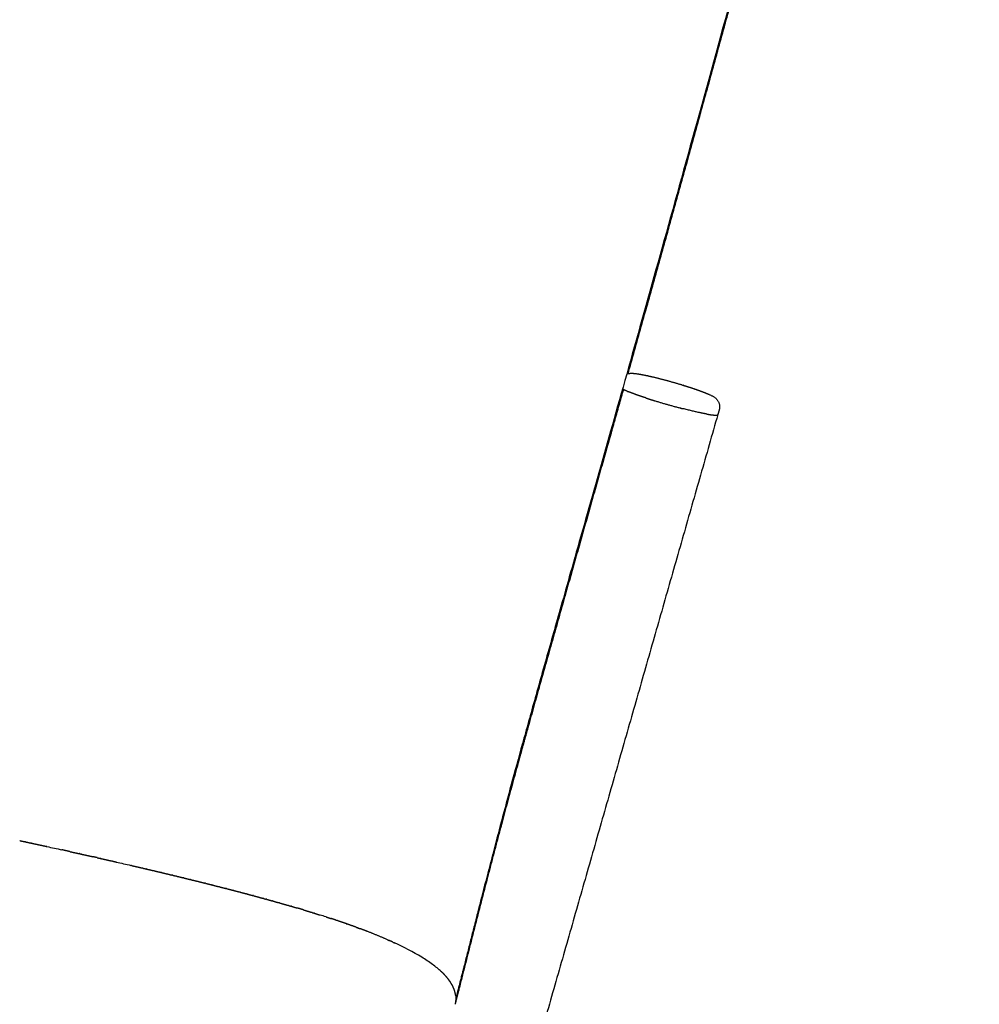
# Model space of a CAD drawing. Header units: millimetres. Extents: x 847 to 2889, y 2747 to 4819.
# Tile 6 of 26: x 1525 to 1703, y 3130 to 3312. Entities that reach past the tile are written whole.
import ezdxf

# ---------------------------------------------------------------- set-up
doc = ezdxf.new("R2010")
doc.units = ezdxf.units.MM
doc.header["$MEASUREMENT"] = 0
doc.layers.add('2DVýkres$viditelné$tečné', color=7, linetype='Continuous', true_color=0x000000)
doc.layers.add('2DVýkres$viditelné$čáry', color=7, linetype='Continuous', true_color=0x000000)

msp = doc.modelspace()

# ---------------------------------------------------------------- linework, layer by layer
at = {"layer": '2DVýkres$viditelné$tečné'}
msp.add_rational_spline([(1689.75, 3436.14), (1679.94, 3399.83), (1644.79, 3269.97), (1616.06, 3170.76), (1610.17, 3146.62), (1606.36, 3131.69), (1606.17, 3130.93)], [3696.35467279, 3688.60559432, 3661.02170084, 3640.99505434, 3636.43519632, 3633.63877774, 3633.49702033], degree=3, knots=[-1, -1, -1, -1, -0.9, -0.8, -0.7, -0.6946984, -0.6946984, -0.6946984, -0.6946984], dxfattribs=at)
for points, weights in [([(1648.35, 3244.62), (1648.33, 3244.63), (1648.31, 3244.63)], [1, 0.987134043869, 1]), ([(1648.39, 3244.61), (1648.37, 3244.62), (1648.36, 3244.62)], [1, 0.98950083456, 1])]:
    msp.add_rational_spline(points, weights, degree=2, dxfattribs=at)
at = {"layer": '2DVýkres$viditelné$čáry'}
for points, weights, degree, knots in [([(1558.96, 3480.37), (1567.92, 3481.58), (1576.87, 3482.8), (1585.83, 3484.04), (1595.01, 3485.31), (1604.2, 3486.55), (1613.4, 3487.74), (1622.85, 3488.97), (1632.3, 3490.12), (1641.77, 3491.21), (1651.45, 3492.31), (1659.92, 3493.19), (1666.94, 3493.8), (1670.25, 3494.09), (1673.57, 3494.34), (1676.9, 3494.53), (1678.41, 3494.62), (1679.8, 3494.68), (1682.52, 3494.75), (1683.74, 3494.77), (1685.03, 3494.74), (1686.38, 3494.72), (1687.73, 3494.64), (1689.07, 3494.5), (1689.41, 3494.46), (1690.05, 3494.38), (1691.27, 3494.18), (1693.38, 3493.74), (1695.15, 3493.17), (1696.34, 3492.72), (1696.8, 3492.55), (1697.26, 3492.37), (1697.72, 3492.18), (1698.21, 3491.99), (1699.02, 3491.67), (1700.28, 3491.12), (1701.4, 3490.54), (1702.37, 3489.64), (1702.68, 3488.89), (1702.76, 3488.52), (1702.79, 3488.37), (1702.82, 3488.19), (1702.86, 3487.77), (1702.87, 3487.52), (1702.85, 3486.71), (1702.79, 3486.09), (1702.68, 3485.33), (1702.59, 3484.69), (1702.32, 3483.22), (1701.76, 3480.72), (1700.97, 3477.45), (1699.24, 3470.71), (1695.53, 3456.85), (1692.17, 3444.4), (1689.96, 3436.24), (1687.7, 3427.87), (1683.51, 3412.4), (1675.75, 3383.78), (1666.96, 3351.41), (1657.44, 3316.59), (1651.47, 3294.92), (1648.82, 3285.36), (1645.26, 3272.49), (1641.67, 3259.63), (1638.05, 3246.78)], [1, 0.999999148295, 0.999999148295, 1, 0.999994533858, 0.999994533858, 1, 0.999981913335, 0.999981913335, 1, 0.995695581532, 0.991163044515, 0.986427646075, 0.986351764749, 0.986351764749, 0.986427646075, 0.985090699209, 0.983762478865, 0.981015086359, 0.979696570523, 0.978293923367, 0.977592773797, 0.977592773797, 0.978293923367, 0.978293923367, 0.978293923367, 0.978293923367, 0.978293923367, 0.978293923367, 0.978293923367, 0.978272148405, 0.978272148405, 0.978293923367, 0.978293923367, 0.978293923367, 0.978293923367, 0.978293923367, 0.978293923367, 0.978293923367, 0.978293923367, 0.978165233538, 0.978036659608, 0.977781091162, 0.977653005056, 0.97732130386, 0.97715494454, 0.977013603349, 0.977013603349, 0.977013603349, 0.977013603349, 0.977013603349, 0.977013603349, 0.977013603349, 0.977013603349, 0.977013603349, 0.977013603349, 0.977013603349, 0.977013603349, 0.977013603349, 0.977013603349, 0.977013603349, 0.977013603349, 0.977012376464, 0.977012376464, 0.977013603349], 3, [0, 0, 0, 0, 7.291429, 7.291429, 7.291429, 14.770794, 14.770794, 14.770794, 22.455353, 22.455353, 22.455353, 82.63468, 82.63468, 82.63468, 85.319768, 85.319768, 85.319768, 101.409985, 101.409985, 118.00932, 118.00932, 118.00932, 119.097614, 119.097614, 119.097614, 119.378243, 119.61526, 120.091565, 121.116653, 121.116653, 121.116653, 121.513767, 121.513767, 121.513767, 121.943753, 122.210171, 122.626311, 122.956395, 123.262055, 123.262055, 123.262055, 124.819405, 124.819405, 126.483507, 126.483507, 129.424238, 129.424238, 129.424238, 129.94413, 130.628748, 131.493381, 132.656912, 136.241902, 143.063019, 143.063019, 143.063019, 150.052756, 155.996006, 166.982003, 177.105918, 185.112913, 185.112913, 185.112913, 195.882907, 195.882907, 195.882907, 195.882907]), ([(1638.05, 3246.78), (1638.25, 3246.82), (1638.45, 3246.85), (1638.65, 3246.85), (1638.75, 3246.85), (1638.96, 3246.85), (1639.47, 3246.81), (1640.7, 3246.62), (1641.81, 3246.38), (1642.63, 3246.19), (1644.55, 3245.73), (1646.45, 3245.21), (1648.33, 3244.63)], [1, 0.996014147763, 0.996014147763, 1, 1, 1, 1, 1, 1, 1, 0.999651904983, 0.999651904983, 1], 3, [0, 0, 0, 0, 0.163342, 0.163342, 0.163342, 0.242608, 0.334569, 0.570551, 1.24955, 1.24955, 1.24955, 2.839855, 2.839855, 2.839855, 2.839855]), ([(1648.35, 3244.62), (1649.27, 3244.34), (1650.12, 3244.06), (1651.73, 3243.5), (1652.42, 3243.24), (1652.98, 3242.99), (1653.11, 3242.94), (1653.35, 3242.83), (1653.75, 3242.63), (1654.3, 3242.3), (1654.66, 3241.92), (1654.82, 3241.63), (1655.08, 3241.17), (1655.15, 3240.63), (1655, 3240.12)], [3677.66571657, 3677.42034988, 3676.99259296, 3675.76005106, 3674.95500423, 3674.02061223, 3674.02061223, 3674.02061223, 3674.02061223, 3674.02061223, 3674.02061223, 3674.02061223, 3485.431781, 3485.431781, 3674.02061223], 3, [0.000009, 0.000009, 0.000009, 0.000009, 3.086398, 3.086398, 6.486766, 6.486766, 6.486766, 6.598662, 6.694723, 6.85142, 7.113056, 7.113056, 7.113056, 7.535111, 7.535111, 7.535111, 7.535111]), ([(1637.22, 3243.83), (1636.48, 3241.18), (1634.95, 3235.78), (1631.05, 3221.97), (1627.15, 3208.22), (1622.7, 3192.47), (1620.63, 3185.13), (1619.31, 3180.37), (1618.77, 3178.41), (1617.69, 3174.52), (1615.67, 3167.12), (1613.38, 3158.54), (1610.22, 3146.4), (1608.04, 3137.75), (1606.63, 3132.26), (1606.44, 3131.5), (1606.24, 3130.75), (1606.05, 3129.99)], [1, 1, 1, 1, 1, 1, 1, 1, 1, 1, 1, 1, 1, 1, 1, 0.999948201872, 0.999895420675, 0.999841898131], 3, [0, 0, 0, 0, 2.213925, 4.532705, 11.575399, 13.743636, 17.729154, 17.729154, 17.729154, 19.366649, 20.98496, 23.916206, 26.530098, 31.107977, 31.107977, 31.107977, 33.555161, 33.555161, 33.555161, 33.555161]), ([(1641.03, 3242.4), (1640.35, 3242.62), (1639.66, 3242.86), (1638.89, 3243.14), (1638.13, 3243.44)], [1, 0.999947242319, 1, 0.999813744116, 1], 2, [0, 0, 0, 0.3890699, 0.3890699, 0.8286533, 0.8286533, 0.8286533]), ([(1525.4, 3160.24), (1525.62, 3160.19), (1525.84, 3160.14), (1526.18, 3160.07), (1526.3, 3160.05), (1526.41, 3160.02)], [3427.68318055, 3427.97437859, 3428.26565888, 3428.71386566, 3428.87073175, 3429.02762282], 3, [243.93824, 243.93824, 243.93824, 243.93824, 245.014349, 245.014349, 245.593617, 245.593617, 245.593617, 245.593617]), ([(1527.53, 3159.78), (1527.99, 3159.68), (1528.45, 3159.58), (1529.14, 3159.43), (1529.38, 3159.38), (1529.74, 3159.3), (1529.85, 3159.27), (1529.97, 3159.25)], [3430.51632058, 3431.12576982, 3431.73561093, 3432.66431181, 3432.98286842, 3433.46120589, 3433.62089988, 3433.78062328], 3, [247.424856, 247.424856, 247.424856, 247.424856, 249.672732, 249.672732, 250.845718, 250.845718, 251.433421, 251.433421, 251.433421, 251.433421]), ([(1534.66, 3158.21), (1534.19, 3158.32), (1533.72, 3158.42), (1533.23, 3158.53), (1533.21, 3158.53), (1533.18, 3158.54)], [3440.14787229, 3439.50484004, 3438.86235118, 3438.18990594, 3438.15943346, 3438.12896215], 3, [211.30649, 211.30649, 211.30649, 211.30649, 213.658371, 213.658371, 213.770013, 213.770013, 213.770013, 213.770013]), ([(1534.66, 3158.21), (1535.12, 3158.11), (1535.58, 3158.01), (1536.16, 3157.88), (1536.28, 3157.85), (1536.4, 3157.83)], [3440.14787229, 3440.7806109, 3441.41387591, 3442.21207778, 3442.37650006, 3442.54095944], 3, [259.22289, 259.22289, 259.22289, 259.22289, 261.538899, 261.538899, 262.139576, 262.139576, 262.139576, 262.139576]), ([(1537.55, 3157.57), (1538, 3157.47), (1538.45, 3157.37), (1538.92, 3157.26), (1538.95, 3157.26), (1538.97, 3157.25)], [3444.13212383, 3444.75902395, 3445.38647351, 3446.05187045, 3446.08924653, 3446.12662463], 3, [264.075364, 264.075364, 264.075364, 264.075364, 266.361707, 266.361707, 266.497769, 266.497769, 266.497769, 266.497769]), ([(1539.69, 3157.09), (1539.57, 3157.12), (1539.45, 3157.14), (1539.21, 3157.2), (1539.09, 3157.22), (1538.97, 3157.25)], [3447.1281952, 3446.96110713, 3446.79406013, 3446.46020353, 3446.29339398, 3446.12662463], 3, [202.823424, 202.823424, 202.823424, 202.823424, 203.430591, 203.430591, 204.03719, 204.03719, 204.03719, 204.03719]), ([(1540.4, 3156.93), (1540.85, 3156.83), (1541.29, 3156.73), (1541.86, 3156.6), (1541.98, 3156.57), (1542.09, 3156.54)], [3448.13259679, 3448.76351105, 3449.39501478, 3450.19531887, 3450.36354859, 3450.53182189], 3, [268.929404, 268.929404, 268.929404, 268.929404, 271.221521, 271.221521, 271.831381, 271.831381, 271.831381, 271.831381]), ([(1546.07, 3155.63), (1546.51, 3155.53), (1546.95, 3155.43), (1547.61, 3155.27), (1547.85, 3155.22), (1548.08, 3155.16)], [3456.26527939, 3456.90312498, 3457.54163404, 3458.52415263, 3458.86766972, 3459.21138737], 3, [278.737064, 278.737064, 278.737064, 278.737064, 281.034757, 281.034757, 282.268875, 282.268875, 282.268875, 282.268875]), ([(1551.66, 3154.32), (1552.08, 3154.22), (1552.5, 3154.12), (1553.15, 3153.96), (1553.38, 3153.91), (1553.61, 3153.85)], [3464.55945081, 3465.20236842, 3465.84602116, 3466.83979375, 3467.18937074, 3467.53917144], 3, [288.65007, 288.65007, 288.65007, 288.65007, 290.944282, 290.944282, 292.188047, 292.188047, 292.188047, 292.188047]), ([(1568.71, 3150.03), (1569.08, 3149.93), (1569.45, 3149.83), (1570.01, 3149.67), (1570.22, 3149.62), (1570.42, 3149.56)], [3492.37318459, 3493.0293003, 3493.68631705, 3494.70772083, 3495.07144927, 3495.43546437], 3, [321.156949, 321.156949, 321.156949, 321.156949, 323.414662, 323.414662, 324.661801, 324.661801, 324.661801, 324.661801]), ([(1573.48, 3148.71), (1573.83, 3148.61), (1574.17, 3148.51), (1574.71, 3148.36), (1574.9, 3148.31), (1575.09, 3148.25)], [3501.12295754, 3501.78187246, 3502.44172721, 3503.46858226, 3503.83489377, 3504.20150619], 3, [331.130639, 331.130639, 331.130639, 331.130639, 333.369617, 333.369617, 334.609721, 334.609721, 334.609721, 334.609721]), ([(1577.96, 3147.4), (1577.78, 3147.46), (1577.6, 3147.51), (1577.24, 3147.62), (1577.06, 3147.68), (1576.84, 3147.74), (1576.8, 3147.75), (1576.76, 3147.76)], [3509.92654194, 3509.55867813, 3509.1911227, 3508.45618956, 3508.08881865, 3507.64878739, 3507.57584003, 3507.50290477], 3, [129.554129, 129.554129, 129.554129, 129.554129, 130.786927, 130.786927, 132.021144, 132.021144, 132.266459, 132.266459, 132.266459, 132.266459]), ([(1577.96, 3147.4), (1578.29, 3147.31), (1578.61, 3147.21), (1579.1, 3147.06), (1579.28, 3147), (1579.46, 3146.95)], [3509.92654192, 3510.58801139, 3511.25045139, 3512.28164094, 3512.64967504, 3513.01802079], 3, [341.037531, 341.037531, 341.037531, 341.037531, 343.256, 343.256, 344.485617, 344.485617, 344.485617, 344.485617]), ([(1589.69, 3143.45), (1589.58, 3143.49), (1589.47, 3143.53), (1589.08, 3143.68), (1588.81, 3143.79), (1588.5, 3143.9), (1588.48, 3143.91), (1588.45, 3143.92)], [3537.37171767, 3537.06989808, 3536.76825151, 3535.72776736, 3534.98983093, 3534.18322766, 3534.11353996, 3534.04386188], 3, [99.503984, 99.503984, 99.503984, 99.503984, 100.476205, 100.476205, 102.859404, 102.859404, 103.08481, 103.08481, 103.08481, 103.08481]), ([(1594.48, 3141.45), (1594.28, 3141.54), (1594.07, 3141.63), (1593.84, 3141.73), (1593.82, 3141.74), (1593.8, 3141.75)], [3551.78408095, 3551.10557955, 3550.42780714, 3549.68934821, 3549.62796932, 3549.5665968], 3, [84.159073, 84.159073, 84.159073, 84.159073, 86.309119, 86.309119, 86.504048, 86.504048, 86.504048, 86.504048]), ([(1594.48, 3141.45), (1594.54, 3141.42), (1594.6, 3141.39), (1594.71, 3141.34), (1594.76, 3141.32), (1594.82, 3141.29)], [3551.78408096, 3551.96881793, 3552.15360679, 3552.52318456, 3552.70797242, 3552.89281232], 3, [386.468552, 386.468552, 386.468552, 386.468552, 387.054397, 387.054397, 387.63991, 387.63991, 387.63991, 387.63991]), ([(1605.5, 3133.49), (1605.48, 3133.53), (1605.45, 3133.58), (1605.43, 3133.62), (1605.43, 3133.62), (1605.43, 3133.62)], [3612.61951191, 3612.26964588, 3611.91981163, 3611.57000473, 3611.57000377, 3611.57000281], 3, [21.281204, 21.281204, 21.281204, 21.281204, 22.351827, 22.351827, 22.35183, 22.35183, 22.35183, 22.35183]), ([(1605.57, 3133.35), (1605.55, 3133.4), (1605.53, 3133.44), (1605.51, 3133.48), (1605.51, 3133.48), (1605.51, 3133.48)], [3613.72074558, 3613.37009359, 3613.019471, 3612.66887337, 3612.6688724, 3612.66887144], 3, [20.158004, 20.158004, 20.158004, 20.158004, 21.230853, 21.230853, 21.230856, 21.230856, 21.230856, 21.230856]), ([(1605.64, 3133.21), (1605.62, 3133.26), (1605.6, 3133.3), (1605.58, 3133.35), (1605.58, 3133.35), (1605.58, 3133.35)], [3614.82152697, 3614.47016132, 3614.11881963, 3613.76749744, 3613.76749647, 3613.7674955], 3, [19.035434, 19.035434, 19.035434, 19.035434, 20.110323, 20.110323, 20.110325, 20.110325, 20.110325, 20.110325]), ([(1605.77, 3132.94), (1605.75, 3132.99), (1605.73, 3133.03), (1605.71, 3133.07), (1605.71, 3133.07), (1605.71, 3133.07)], [3617.02240238, 3616.66958938, 3616.31678946, 3615.96399817, 3615.96399721, 3615.96399625], 3, [16.791442, 16.791442, 16.791442, 16.791442, 17.870517, 17.870517, 17.87052, 17.87052, 17.87052, 17.87052]), ([(1605.96, 3132.4), (1605.95, 3132.44), (1605.94, 3132.49), (1605.92, 3132.53), (1605.92, 3132.53), (1605.92, 3132.53)], [3621.42207476, 3621.0660132, 3620.70996122, 3620.35391438, 3620.35391351, 3620.35391264], 3, [12.306878, 12.306878, 12.306878, 12.306878, 13.395481, 13.395481, 13.395484, 13.395484, 13.395484, 13.395484]), ([(1606.04, 3132.13), (1606.03, 3132.17), (1606.02, 3132.22), (1606, 3132.26), (1606, 3132.26), (1606, 3132.26)], [3623.6201079, 3623.26249376, 3622.90488435, 3622.54727532, 3622.54727454, 3622.54727375], 3, [10.066948, 10.066948, 10.066948, 10.066948, 11.160206, 11.160206, 11.160208, 11.160208, 11.160208, 11.160208]), ([(1606.1, 3131.86), (1606.09, 3131.91), (1606.08, 3131.95), (1606.07, 3131.99), (1606.07, 3131.99), (1606.07, 3131.99)], [3625.81636306, 3625.45744003, 3625.0984988, 3624.73953516, 3624.73953449, 3624.73953382], 3, [7.828899, 7.828899, 7.828899, 7.828899, 8.926238, 8.926238, 8.92624, 8.92624, 8.92624, 8.92624])]:
    msp.add_rational_spline(points, weights, degree=degree, knots=knots, dxfattribs=at)
for points, weights, degree in [([(1637.23, 3243.82), (1637.23, 3243.82), (1637.22, 3243.83)], [3230.94190622, 3229.97341674, 3229.0143401], 2), ([(1637.23, 3243.82), (1637.23, 3243.82), (1637.24, 3243.82)], [3130.51845418, 3130.50198469, 3130.48562377], 2), ([(1637.96, 3243.51), (1637.6, 3243.65), (1637.24, 3243.82)], [1, 0.999755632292, 1], 2), ([(1637.96, 3243.51), (1638.05, 3243.47), (1638.13, 3243.44)], [3135.68882139, 3138.14756515, 3141.39464423], 2), ([(1641.03, 3242.4), (1641.05, 3242.39), (1641.06, 3242.39)], [3378.24920849, 3379.96712298, 3381.69683158], 2), ([(1641.42, 3242.27), (1641.24, 3242.33), (1641.06, 3242.39)], [3381.52007412, 3403.06053916, 3426.40251464], 2), ([(1641.42, 3242.27), (1642.21, 3242.01), (1643, 3241.77)], [1, 0.999965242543, 1], 2), ([(1643, 3241.77), (1645.4, 3241.03), (1647.82, 3240.4)], [1, 0.99977031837, 1], 2), ([(1647.85, 3240.39), (1647.83, 3240.39), (1647.82, 3240.4)], [3143.08040412, 3142.76836341, 3142.46141595], 2), ([(1647.85, 3240.39), (1648.06, 3240.33), (1648.28, 3240.28)], [3175.54683295, 3165.7557464, 3157.86492616], 2), ([(1652.67, 3239.29), (1650.92, 3239.6), (1648.28, 3240.28)], [3663.76843997, 3257.41345558, 3156.95459859], 2), ([(1652.67, 3239.29), (1653.14, 3239.21), (1653.61, 3239.15)], [1, 0.99968572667, 1], 2), ([(1653.61, 3239.15), (1653.71, 3239.14), (1653.8, 3239.13)], [3385.71492647, 3407.37908014, 3430.84410054], 2), ([(1653.8, 3239.13), (1653.8, 3239.13), (1653.81, 3239.13)], [3386.08017594, 3384.35579546, 3382.64318759], 2), ([(1653.81, 3239.13), (1653.9, 3239.12), (1653.98, 3239.11)], [3434.71012509, 3458.29576255, 3483.67810964], 2), ([(1653.98, 3239.11), (1653.99, 3239.11), (1654, 3239.11)], [3343.25437241, 3341.12129548, 3339.00991103], 2), ([(1654, 3239.11), (1654.07, 3239.1), (1654.14, 3239.1)], [3489.53046782, 3514.28494435, 3540.72089798], 2), ([(1654.14, 3239.1), (1654.15, 3239.1), (1654.16, 3239.1)], [3305.41675742, 3302.47007104, 3299.57389244], 2), ([(1654.16, 3239.1), (1654.24, 3239.09), (1654.31, 3239.09)], [3550.6306869, 3583.31266485, 3618.50470332], 2), ([(1654.31, 3239.09), (1654.36, 3239.09), (1654.4, 3239.09)], [3264.33513183, 3253.3643837, 3243.31357597], 2), ([(1654.4, 3239.09), (1654.67, 3239.1), (1654.73, 3239.17)], [3667.43090026, 3507.70854102, 3396.06232659], 2), ([(1654.73, 3239.18), (1654.74, 3239.19), (1654.74, 3239.2)], [3148.19290224, 3146.35478882, 3144.74668191], 2), ([(1654.73, 3239.18), (1654.73, 3239.18), (1654.73, 3239.18)], [3386.30332789, 3384.9821573, 3383.66798225], 2), ([(1654.73, 3239.17), (1654.73, 3239.18), (1654.73, 3239.18)], [3151.10019837, 3149.90748096, 3148.79560677], 2), ([(1654.74, 3239.2), (1654.74, 3239.21), (1654.74, 3239.21)], [3359.88503794, 3354.11348554, 3348.49124449], 2), ([(1525.4, 3160.24), (1525.38, 3160.24), (1525.37, 3160.25), (1525.35, 3160.25)], [3427.68318055, 3427.66160214, 3427.64002418, 3427.61844667], 3), ([(1526.47, 3160.01), (1526.45, 3160.01), (1526.43, 3160.02), (1526.41, 3160.02)], [3429.0958135, 3429.07308275, 3429.05035252, 3429.02762282], 3), ([(1526.47, 3160.01), (1526.57, 3159.99), (1526.67, 3159.97), (1526.77, 3159.94)], [3429.0958135, 3429.2302203, 3429.36464544, 3429.49908917], 3), ([(1526.82, 3159.93), (1526.8, 3159.94), (1526.79, 3159.94), (1526.77, 3159.94)], [3429.56844687, 3429.54532709, 3429.52220786, 3429.49908917], 3), ([(1526.82, 3159.93), (1527.04, 3159.88), (1527.26, 3159.84), (1527.48, 3159.79)], [3429.56844687, 3429.86041189, 3430.15246459, 3430.44460763], 3), ([(1527.53, 3159.78), (1527.52, 3159.78), (1527.5, 3159.79), (1527.48, 3159.79)], [3430.51632058, 3430.49241566, 3430.46851134, 3430.44460763], 3), ([(1530.03, 3159.23), (1530.01, 3159.24), (1529.99, 3159.24), (1529.97, 3159.25)], [3433.86078476, 3433.83406344, 3433.80734295, 3433.78062328], 3), ([(1530.03, 3159.23), (1530.13, 3159.21), (1530.23, 3159.19), (1530.33, 3159.17)], [3433.86078476, 3433.99401276, 3434.12726123, 3434.26053042], 3), ([(1530.39, 3159.15), (1530.37, 3159.16), (1530.35, 3159.16), (1530.33, 3159.17)], [3434.34192255, 3434.31479098, 3434.28766027, 3434.26053042], 3), ([(1536.47, 3157.81), (1536.45, 3157.82), (1536.42, 3157.82), (1536.4, 3157.83)], [3442.64395304, 3442.60962022, 3442.57528903, 3442.54095944], 3), ([(1536.47, 3157.81), (1536.57, 3157.79), (1536.66, 3157.77), (1536.76, 3157.75)], [3442.64395304, 3442.77426985, 3442.90460995, 3443.03497354], 3), ([(1536.83, 3157.73), (1536.81, 3157.74), (1536.78, 3157.74), (1536.76, 3157.75)], [3443.13926703, 3443.10450086, 3443.06973637, 3443.03497354], 3), ([(1536.83, 3157.73), (1537.04, 3157.68), (1537.26, 3157.64), (1537.47, 3157.59)], [3443.13926703, 3443.43446515, 3443.72978354, 3444.02522472], 3), ([(1537.55, 3157.57), (1537.52, 3157.58), (1537.49, 3157.58), (1537.47, 3157.59)], [3444.13212383, 3444.09648901, 3444.06085597, 3444.02522472], 3), ([(1539.69, 3157.09), (1539.9, 3157.04), (1540.11, 3156.99), (1540.32, 3156.95)], [3447.1281952, 3447.4237434, 3447.7194196, 3448.01522626], 3), ([(1540.4, 3156.93), (1540.37, 3156.93), (1540.35, 3156.94), (1540.32, 3156.95)], [3448.13259679, 3448.09347099, 3448.05434749, 3448.01522626], 3), ([(1542.18, 3156.52), (1542.15, 3156.53), (1542.12, 3156.54), (1542.09, 3156.54)], [3450.65574415, 3450.6144341, 3450.57312668, 3450.53182189], 3), ([(1542.18, 3156.52), (1542.27, 3156.5), (1542.36, 3156.48), (1542.45, 3156.46)], [3450.65574415, 3450.78286715, 3450.910015, 3451.03718789], 3), ([(1542.54, 3156.44), (1542.51, 3156.45), (1542.48, 3156.46), (1542.45, 3156.46)], [3451.16241828, 3451.12067212, 3451.07892866, 3451.03718789], 3), ([(1542.54, 3156.44), (1542.74, 3156.4), (1542.95, 3156.35), (1543.16, 3156.3)], [3451.16241828, 3451.45812002, 3451.75395682, 3452.04993118], 3), ([(1543.25, 3156.28), (1543.22, 3156.29), (1543.19, 3156.3), (1543.16, 3156.3)], [3452.17777403, 3452.13515689, 3452.09254261, 3452.04993118], 3), ([(1546.07, 3155.63), (1546.04, 3155.64), (1546.01, 3155.65), (1545.98, 3155.65)], [3456.26527939, 3456.21920535, 3456.17313481, 3456.12706776], 3), ([(1548.18, 3155.14), (1548.15, 3155.15), (1548.11, 3155.16), (1548.08, 3155.16)], [3459.35724427, 3459.30862129, 3459.26000233, 3459.21138737], 3), ([(1548.18, 3155.14), (1548.38, 3155.09), (1548.58, 3155.05), (1548.78, 3155)], [3459.35724427, 3459.65279547, 3459.9484942, 3460.24434302], 3), ([(1548.88, 3154.98), (1548.84, 3154.99), (1548.81, 3154.99), (1548.78, 3155)], [3460.39271438, 3460.34325306, 3460.29379595, 3460.24434302], 3), ([(1548.88, 3154.98), (1549.31, 3154.88), (1549.74, 3154.78), (1550.17, 3154.67)], [3460.39271438, 3461.03353921, 3461.67506166, 3462.31730811], 3), ([(1550.27, 3154.65), (1550.24, 3154.66), (1550.2, 3154.67), (1550.17, 3154.67)], [3462.4706494, 3462.41953104, 3462.36841728, 3462.3173081], 3), ([(1550.27, 3154.65), (1550.7, 3154.55), (1551.13, 3154.45), (1551.55, 3154.35)], [3462.4706494, 3463.11348079, 3463.75702124, 3464.40129798], 3), ([(1551.66, 3154.32), (1551.62, 3154.33), (1551.59, 3154.34), (1551.55, 3154.35)], [3464.55945079, 3464.50672826, 3464.45401066, 3464.40129798], 3), ([(1553.72, 3153.83), (1553.68, 3153.84), (1553.65, 3153.84), (1553.61, 3153.85)], [3467.70451005, 3467.64939163, 3467.59427876, 3467.53917144], 3), ([(1553.72, 3153.83), (1553.91, 3153.78), (1554.1, 3153.74), (1554.29, 3153.69)], [3467.70451005, 3467.9995193, 3468.29468666, 3468.59001482], 3), ([(1554.4, 3153.66), (1554.36, 3153.67), (1554.33, 3153.68), (1554.29, 3153.69)], [3468.75766515, 3468.70177594, 3468.64589251, 3468.59001482], 3), ([(1554.4, 3153.66), (1554.82, 3153.56), (1555.23, 3153.46), (1555.65, 3153.36)], [3468.75766514, 3469.40363034, 3470.05035619, 3470.69787123], 3), ([(1555.76, 3153.33), (1555.72, 3153.34), (1555.69, 3153.35), (1555.65, 3153.36)], [3470.87004854, 3470.8126499, 3470.75525747, 3470.69787122], 3), ([(1555.76, 3153.33), (1556.17, 3153.23), (1556.59, 3153.13), (1557, 3153.03)], [3470.87004853, 3471.5174913, 3472.16570217, 3472.81471073], 3), ([(1557.11, 3153), (1557.07, 3153.01), (1557.04, 3153.02), (1557, 3153.03)], [3472.99118375, 3472.93235285, 3472.87352851, 3472.81471071], 3), ([(1557.11, 3153), (1557.52, 3152.9), (1557.93, 3152.8), (1558.34, 3152.7)], [3472.99118377, 3473.63905635, 3474.28772614, 3474.93722255], 3), ([(1558.45, 3152.67), (1558.41, 3152.68), (1558.37, 3152.69), (1558.34, 3152.7)], [3475.11802146, 3475.05774803, 3474.99748173, 3474.93722253], 3), ([(1558.45, 3152.67), (1558.85, 3152.57), (1559.26, 3152.47), (1559.66, 3152.37)], [3475.11802146, 3475.76724189, 3476.41726594, 3477.06812414], 3), ([(1559.78, 3152.34), (1559.74, 3152.35), (1559.7, 3152.36), (1559.66, 3152.37)], [3477.25404506, 3477.19206193, 3477.13008612, 3477.06811761], 3), ([(1559.78, 3152.34), (1560.18, 3152.24), (1560.58, 3152.14), (1560.98, 3152.04)], [3477.2540525, 3477.90390926, 3478.5545823, 3479.20610286], 3), ([(1561.09, 3152.01), (1561.05, 3152.02), (1561.02, 3152.03), (1560.98, 3152.04)], [3479.39588492, 3479.33261184, 3479.26934668, 3479.20608941], 3), ([(1561.09, 3152.01), (1561.49, 3151.91), (1561.89, 3151.81), (1562.28, 3151.71)], [3479.39589845, 3480.0467698, 3480.69846059, 3481.35100333], 3), ([(1562.4, 3151.68), (1562.36, 3151.69), (1562.32, 3151.7), (1562.28, 3151.71)], [3481.54379294, 3481.47951869, 3481.41525291, 3481.35099556], 3), ([(1562.4, 3151.68), (1562.79, 3151.58), (1563.18, 3151.48), (1563.57, 3151.38)], [3481.54379986, 3482.19568867, 3482.84843048, 3483.50205768], 3), ([(1563.69, 3151.35), (1563.65, 3151.36), (1563.61, 3151.37), (1563.57, 3151.38)], [3483.69802103, 3483.63269084, 3483.56736968, 3483.50205753], 3), ([(1563.69, 3151.35), (1564.08, 3151.25), (1564.46, 3151.15), (1564.85, 3151.05)], [3483.69802103, 3484.35095787, 3485.00475016, 3485.65943167], 3), ([(1564.97, 3151.02), (1564.93, 3151.03), (1564.89, 3151.04), (1564.85, 3151.05)], [3485.85868893, 3485.79226069, 3485.72584161, 3485.65943167], 3), ([(1564.97, 3151.02), (1565.35, 3150.92), (1565.73, 3150.82), (1566.11, 3150.72)], [3485.85868892, 3486.51246618, 3487.1671109, 3487.82265774], 3), ([(1566.23, 3150.69), (1566.19, 3150.7), (1566.15, 3150.71), (1566.11, 3150.72)], [3488.02498708, 3487.95753441, 3487.89009131, 3487.82265773], 3), ([(1566.23, 3150.69), (1566.61, 3150.59), (1566.98, 3150.49), (1567.36, 3150.39)], [3488.02498704, 3488.67935624, 3489.33459127, 3489.99072833], 3), ([(1567.48, 3150.36), (1567.44, 3150.37), (1567.4, 3150.38), (1567.36, 3150.39)], [3490.1957815, 3490.12742066, 3490.05906962, 3489.99072834], 3), ([(1567.48, 3150.36), (1567.85, 3150.26), (1568.22, 3150.16), (1568.59, 3150.06)], [3490.19578154, 3490.85139996, 3491.50792223, 3492.16538444], 3), ([(1568.71, 3150.03), (1568.67, 3150.04), (1568.63, 3150.05), (1568.59, 3150.06)], [3492.37318459, 3492.30390742, 3492.23464071, 3492.16538439], 3), ([(1570.53, 3149.53), (1570.49, 3149.54), (1570.45, 3149.55), (1570.42, 3149.56)], [3495.64672064, 3495.57629116, 3495.50587242, 3495.43546437], 3), ([(1570.53, 3149.53), (1570.69, 3149.49), (1570.85, 3149.44), (1571.01, 3149.4)], [3495.64672064, 3495.94021612, 3496.23389584, 3496.52776327], 3), ([(1571.13, 3149.37), (1571.09, 3149.38), (1571.05, 3149.39), (1571.01, 3149.4)], [3496.74004248, 3496.66927186, 3496.59851214, 3496.52776326], 3), ([(1571.13, 3149.37), (1571.49, 3149.27), (1571.84, 3149.17), (1572.2, 3149.07)], [3496.74004242, 3497.39711463, 3498.05509119, 3498.7140127], 3), ([(1572.31, 3149.04), (1572.28, 3149.05), (1572.24, 3149.06), (1572.2, 3149.07)], [3498.9280132, 3498.85666863, 3498.78533516, 3498.71401271], 3), ([(1572.31, 3149.04), (1572.67, 3148.94), (1573.02, 3148.84), (1573.37, 3148.74)], [3498.92801326, 3499.58678665, 3500.24650838, 3500.90721899], 3), ([(1573.48, 3148.71), (1573.44, 3148.72), (1573.41, 3148.73), (1573.37, 3148.74)], [3501.12295754, 3501.05103296, 3500.9791201, 3500.90721892], 3), ([(1575.2, 3148.22), (1575.16, 3148.23), (1575.12, 3148.24), (1575.09, 3148.25)], [3504.41911928, 3504.34656981, 3504.27403213, 3504.20150618], 3), ([(1575.2, 3148.22), (1575.35, 3148.18), (1575.5, 3148.13), (1575.65, 3148.09)], [3504.41911928, 3504.71296754, 3505.00700646, 3505.30123991], 3), ([(1575.76, 3148.06), (1575.72, 3148.07), (1575.69, 3148.08), (1575.65, 3148.09)], [3505.51933178, 3505.44662262, 3505.37392535, 3505.30123991], 3), ([(1575.76, 3148.06), (1576.1, 3147.96), (1576.43, 3147.86), (1576.76, 3147.76)], [3505.51933176, 3506.17955139, 3506.84072735, 3507.50290479], 3), ([(1579.56, 3146.92), (1579.53, 3146.93), (1579.49, 3146.94), (1579.46, 3146.95)], [3513.23747586, 3513.16431189, 3513.09116022, 3513.01802078], 3), ([(1579.56, 3146.92), (1579.7, 3146.87), (1579.84, 3146.83), (1579.98, 3146.79)], [3513.23747585, 3513.53231828, 3513.82735702, 3514.12259648], 3), ([(1580.08, 3146.76), (1580.05, 3146.77), (1580.01, 3146.78), (1579.98, 3146.79)], [3514.34195353, 3514.26882221, 3514.19570322, 3514.12259647], 3), ([(1580.08, 3146.76), (1580.39, 3146.66), (1580.7, 3146.56), (1581.01, 3146.46)], [3514.34195343, 3515.00363488, 3515.66627156, 3516.32991562], 3), ([(1582.12, 3146.11), (1582.45, 3146), (1582.78, 3145.9), (1583.1, 3145.79)], [3518.76292773, 3519.49911122, 3520.23441184, 3520.97118729], 3), ([(1583.97, 3145.5), (1583.68, 3145.6), (1583.39, 3145.69), (1583.1, 3145.79)], [3522.97093409, 3522.30225913, 3521.63621781, 3520.97118851], 3), ([(1583.97, 3145.5), (1584, 3145.49), (1584.03, 3145.48), (1584.06, 3145.47)], [3522.97093455, 3523.04291083, 3523.11489863, 3523.18689799], 3), ([(1585.83, 3144.87), (1584.95, 3145.17), (1584.06, 3145.47)], [1, 0.999981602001, 1], 2), ([(1585.83, 3144.87), (1585.86, 3144.85), (1585.89, 3144.84), (1585.92, 3144.83)], [3527.39981022, 3527.47068775, 3527.54157589, 3527.61247468], 3), ([(1587.68, 3144.2), (1586.8, 3144.53), (1585.92, 3144.83)], [1, 0.999976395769, 1], 2), ([(1587.68, 3144.2), (1587.8, 3144.16), (1587.91, 3144.12), (1588.03, 3144.08)], [3532.03922685, 3532.33815749, 3532.63725826, 3532.9365319], 3), ([(1588.11, 3144.05), (1588.08, 3144.06), (1588.05, 3144.07), (1588.03, 3144.08)], [3533.14605402, 3533.0762037, 3533.00636321, 3532.93653251], 3), ([(1588.11, 3144.05), (1588.22, 3144), (1588.34, 3143.96), (1588.45, 3143.92)], [3533.14605326, 3533.44514831, 3533.74441658, 3534.0438608], 3), ([(1589.69, 3143.45), (1589.71, 3143.44), (1589.74, 3143.43), (1589.76, 3143.42)], [3537.37171765, 3537.43905142, 3537.50639364, 3537.57374436], 3), ([(1593.51, 3141.88), (1591.65, 3142.69), (1589.76, 3143.42)], [1, 0.999762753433, 1], 2), ([(1593.51, 3141.88), (1593.61, 3141.84), (1593.71, 3141.79), (1593.8, 3141.75)], [3548.64174501, 3548.94987708, 3549.25816007, 3549.56659683], 3), ([(1603.45, 3136), (1603.46, 3136), (1603.46, 3135.99), (1603.46, 3135.99)], [3592.75927626, 3592.79122818, 3592.82318071, 3592.85513386], 3), ([(1603.6, 3135.86), (1603.56, 3135.9), (1603.51, 3135.94), (1603.46, 3135.99)], [3593.86432049, 3593.52785516, 3593.1914607, 3592.85513386], 3), ([(1603.6, 3135.86), (1603.61, 3135.85), (1603.61, 3135.85), (1603.62, 3135.85)], [3593.86432049, 3593.89542519, 3593.92653038, 3593.95763605], 3), ([(1603.75, 3135.72), (1603.71, 3135.76), (1603.66, 3135.8), (1603.62, 3135.85)], [3594.96823691, 3594.63131156, 3594.29444569, 3593.95763606], 3), ([(1603.75, 3135.72), (1603.75, 3135.71), (1603.76, 3135.71), (1603.76, 3135.71)], [3594.96823683, 3594.9984907, 3595.02874506, 3595.0589999], 3), ([(1603.89, 3135.58), (1603.85, 3135.62), (1603.81, 3135.66), (1603.76, 3135.71)], [3596.07258246, 3595.73465938, 3595.39679964, 3595.05899997], 3), ([(1603.89, 3135.58), (1603.9, 3135.57), (1603.9, 3135.57), (1603.9, 3135.56)], [3596.07258244, 3596.10198441, 3596.13138686, 3596.1607898], 3), ([(1604.03, 3135.43), (1603.99, 3135.48), (1603.95, 3135.52), (1603.9, 3135.56)], [3597.17738258, 3596.83845218, 3596.49958902, 3596.1607898], 3), ([(1604.03, 3135.43), (1604.03, 3135.43), (1604.04, 3135.43), (1604.04, 3135.42)], [3597.17738264, 3597.20593152, 3597.23448089, 3597.26303073], 3), ([(1604.16, 3135.29), (1604.12, 3135.34), (1604.08, 3135.38), (1604.04, 3135.42)], [3598.28266274, 3597.94271532, 3597.60283906, 3597.26303066], 3), ([(1604.16, 3135.29), (1604.17, 3135.29), (1604.17, 3135.29), (1604.17, 3135.28)], [3598.28266274, 3598.31035741, 3598.3380524, 3598.3657477], 3), ([(1604.98, 3134.32), (1604.61, 3134.82), (1604.17, 3135.28)], [1, 0.998103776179, 1], 2), ([(1604.98, 3134.32), (1604.98, 3134.31), (1604.98, 3134.31), (1604.98, 3134.31)], [3606.00686584, 3606.02793215, 3606.04899862, 3606.07006526], 3), ([(1605.07, 3134.18), (1605.04, 3134.22), (1605.01, 3134.26), (1604.98, 3134.31)], [3607.10976309, 3606.76313186, 3606.41656597, 3606.07006198], 3), ([(1605.07, 3134.18), (1605.08, 3134.17), (1605.08, 3134.17), (1605.08, 3134.17)], [3607.10976311, 3607.13055896, 3607.15135492, 3607.17215098], 3), ([(1605.17, 3134.04), (1605.14, 3134.08), (1605.11, 3134.13), (1605.08, 3134.17)], [3608.21147998, 3607.86500611, 3607.51856424, 3607.17215099], 3), ([(1605.17, 3134.04), (1605.17, 3134.04), (1605.17, 3134.03), (1605.17, 3134.03)], [3608.21147993, 3608.23140844, 3608.25133705, 3608.27126578], 3), ([(1605.26, 3133.9), (1605.23, 3133.94), (1605.2, 3133.99), (1605.17, 3134.03)], [3609.31341466, 3608.96599708, 3608.61861527, 3608.27126582], 3), ([(1605.26, 3133.9), (1605.26, 3133.9), (1605.26, 3133.9), (1605.26, 3133.89)], [3609.31341465, 3609.33247523, 3609.35153592, 3609.37059672], 3), ([(1605.34, 3133.76), (1605.32, 3133.81), (1605.29, 3133.85), (1605.26, 3133.89)], [3610.41559143, 3610.06722143, 3609.71889101, 3609.37059673], 3), ([(1605.34, 3133.76), (1605.35, 3133.76), (1605.35, 3133.76), (1605.35, 3133.76)], [3610.41559146, 3610.43378345, 3610.45197554, 3610.47016775], 3), ([(1605.43, 3133.63), (1605.4, 3133.67), (1605.37, 3133.71), (1605.35, 3133.76)], [3611.51803456, 3611.16870335, 3610.81941555, 3610.47016771], 3), ([(1605.43, 3133.63), (1605.43, 3133.62), (1605.43, 3133.62), (1605.43, 3133.62)], [3611.51803456, 3611.53535724, 3611.55267999, 3611.57000281], 3), ([(1605.5, 3133.49), (1605.5, 3133.49), (1605.5, 3133.48), (1605.51, 3133.48)], [3612.61951191, 3612.63596503, 3612.6524182, 3612.66887144], 3), ([(1605.57, 3133.35), (1605.58, 3133.35), (1605.58, 3133.35), (1605.58, 3133.35)], [3613.72074558, 3613.73632885, 3613.75191215, 3613.7674955], 3), ([(1605.64, 3133.21), (1605.64, 3133.21), (1605.64, 3133.21), (1605.65, 3133.21)], [3614.82152696, 3614.8362404, 3614.85095387, 3614.86566739], 3), ([(1605.71, 3133.08), (1605.69, 3133.12), (1605.67, 3133.17), (1605.65, 3133.21)], [3615.9224667, 3615.57017371, 3615.21790844, 3614.86566739], 3), ([(1605.71, 3133.08), (1605.71, 3133.08), (1605.71, 3133.07), (1605.71, 3133.07)], [3615.9224667, 3615.93630987, 3615.95015305, 3615.96399625], 3), ([(1605.82, 3132.81), (1605.81, 3132.85), (1605.79, 3132.89), (1605.77, 3132.94)], [3618.12242411, 3617.76870855, 3617.41500976, 3617.06132424], 3), ([(1605.77, 3132.94), (1605.77, 3132.94), (1605.77, 3132.94), (1605.77, 3132.94)], [3617.02240237, 3617.0353763, 3617.04835025, 3617.06132422], 3), ([(1605.82, 3132.81), (1605.82, 3132.8), (1605.82, 3132.8), (1605.82, 3132.8)], [3618.12242409, 3618.13452852, 3618.14663297, 3618.15873744], 3), ([(1605.87, 3132.67), (1605.86, 3132.71), (1605.84, 3132.76), (1605.82, 3132.8)], [3619.22255533, 3618.86793003, 3618.51332524, 3618.15873744], 3), ([(1605.87, 3132.67), (1605.87, 3132.67), (1605.88, 3132.67), (1605.88, 3132.67)], [3619.22255533, 3619.23378992, 3619.24502453, 3619.25625916], 3), ([(1605.92, 3132.54), (1605.91, 3132.58), (1605.89, 3132.62), (1605.88, 3132.67)], [3620.32281957, 3619.96727632, 3619.61175736, 3619.25625913], 3), ([(1605.92, 3132.54), (1605.92, 3132.53), (1605.92, 3132.53), (1605.92, 3132.53)], [3620.32281956, 3620.33318392, 3620.34354827, 3620.35391264], 3), ([(1605.96, 3132.4), (1605.97, 3132.4), (1605.97, 3132.4), (1605.97, 3132.4)], [3621.42207475, 3621.4315707, 3621.44106666, 3621.45056263], 3), ([(1606, 3132.27), (1605.99, 3132.31), (1605.98, 3132.35), (1605.97, 3132.4)], [3622.52139173, 3622.16443661, 3621.80749477, 3621.45056263], 3), ([(1606, 3132.27), (1606, 3132.26), (1606, 3132.26), (1606, 3132.26)], [3622.52139172, 3622.53001906, 3622.53864641, 3622.54727375], 3), ([(1606.07, 3132), (1606.06, 3132.04), (1606.05, 3132.08), (1606.04, 3132.13)], [3624.71885465, 3624.36035877, 3624.00187133, 3623.64338871], 3), ([(1606.04, 3132.13), (1606.04, 3132.13), (1606.04, 3132.13), (1606.04, 3132.13)], [3623.62010789, 3623.62786816, 3623.63562844, 3623.64338871], 3), ([(1606.07, 3132), (1606.07, 3132), (1606.07, 3131.99), (1606.07, 3131.99)], [3624.71885464, 3624.72574771, 3624.73264077, 3624.73953383], 3), ([(1606.12, 3131.73), (1606.11, 3131.77), (1606.1, 3131.82), (1606.1, 3131.86)], [3626.91375839, 3626.5540069, 3626.19424078, 3625.83445643], 3), ([(1606.1, 3131.86), (1606.1, 3131.86), (1606.1, 3131.86), (1606.1, 3131.86)], [3625.81636301, 3625.82239413, 3625.82842526, 3625.83445637], 3), ([(1606.14, 3131.6), (1606.13, 3131.64), (1606.13, 3131.68), (1606.12, 3131.73)], [3628.01106322, 3627.65047659, 3627.28987889, 3626.92926654], 3), ([(1606.12, 3131.73), (1606.12, 3131.73), (1606.12, 3131.73), (1606.12, 3131.73)], [3626.91375832, 3626.91892771, 3626.92409709, 3626.92926647], 3), ([(1606.14, 3131.6), (1606.18, 3131.27), (1606.17, 3130.93)], [1, 0.997205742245, 1], 2), ([(1606.17, 3130.93), (1606.16, 3130.41), (1606.03, 3129.91)], [1, 0.993508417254, 1], 2)]:
    msp.add_rational_spline(points, weights, degree=degree, dxfattribs=at)
for points, degree in [([(1654.73, 3239.18), (1629.13, 3149.57), (1603.52, 3059.97)], 2), ([(1655, 3240.12), (1654.87, 3239.66), (1654.74, 3239.2)], 2), ([(1530.39, 3159.15), (1531.32, 3158.95), (1532.25, 3158.75), (1533.18, 3158.54)], 3), ([(1543.25, 3156.28), (1544.16, 3156.07), (1545.07, 3155.86), (1545.98, 3155.65)], 3), ([(1582.12, 3146.11), (1581.75, 3146.23), (1581.38, 3146.35), (1581.01, 3146.46)], 3)]:
    msp.add_open_spline(points, degree=degree, dxfattribs=at)
msp.add_open_spline([(1603.45, 3136), (1603.21, 3136.22), (1602.69, 3136.67), (1601.52, 3137.58), (1598.96, 3139.27), (1596.55, 3140.49), (1594.82, 3141.29)], degree=3, knots=[0, 0, 0, 0, 0.263623, 0.556539, 1.19353, 2.733376, 2.733376, 2.733376, 2.733376], dxfattribs=at)

doc.saveas('drawing.dxf')
